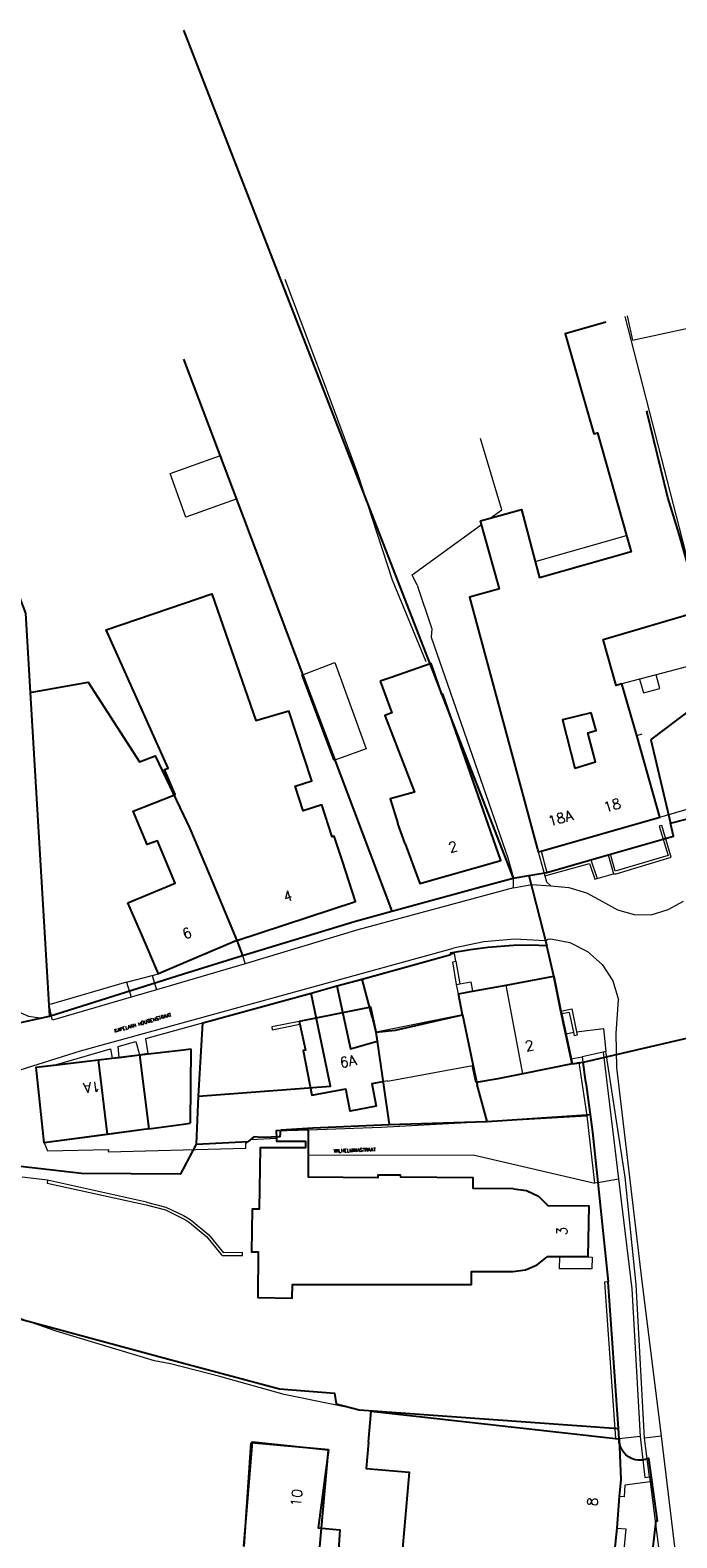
# Model space of a CAD drawing. Header units: metres. Extents: x 190798 to 192239, y 307689 to 310000.
# Tile 106 of 107: x 191982 to 192058, y 309752 to 309929. Entities that reach past the tile are written whole.
import ezdxf
from ezdxf.lldxf.tags import DXFTag

# ---------------------------------------------------------------- set-up
doc = ezdxf.new("R2010")
doc.units = ezdxf.units.M
doc.layers.add('PH-BEST-HUISNUMMERS', color=7, linetype='Continuous')
doc.layers.add('PH-BEST-KADASTRALE-GRENS', color=150, linetype='KG-KADASTRAAL-SO')
doc.layers.add('PH-BEST-KANTVERHARDING', color=253, linetype='Continuous', lineweight=9)
doc.layers.add('PH-BEST-STAATNAAM', color=2, linetype='Continuous', lineweight=9)
doc.styles.add('ROMANS', font='romans.shx')
doc.styles.get("Standard").update_dxf_attribs({"font": 'arial.ttf'})
tags = doc.linetypes.add('KG-KADASTRAAL-SO', pattern='A,5.5,-2,["K",Standard,S=1.8,R=0,X=0,Y=-0.9],-2,5.5,-2,[5,NLCS.SHX,S=0.75,R=0,X=0,Y=0],-2', length=19).pattern_tags.tags
tags[6] = DXFTag(74, 10)

msp = doc.modelspace()

# ---------------------------------------------------------------- linework, layer by layer
at = {"layer": 'PH-BEST-KADASTRALE-GRENS'}
for p, q in [((192037.23, 309863.49), (192035.1, 309871.08)), ((192041.4, 309866.74), (192041.92, 309864.79)), ((192024.44, 309853.06), (192023.15, 309852.61)), ((192053.38, 309846.24), (192051.64, 309852.32)), ((191981.95, 309851.3), (191984.2, 309813.18)), ((192056.12, 309836.61), (192053.38, 309846.24)), ((192055.06, 309845.71), (192057.35, 309835.89)), ((192026.12, 309833.48), (192025.26, 309835.88)), ((192042.13, 309832.61), (192056.12, 309836.61)), ((192057.35, 309835.89), (192060.91, 309836.82)), ((192041.79, 309832.52), (192042.13, 309832.61)), ((192038.81, 309829.42), (192040.67, 309829.73)), ((192040.67, 309829.73), (192042.81, 309830.09)), ((192040.67, 309829.73), (192042.78, 309821.44)), ((191995.08, 309822.73), (191993.45, 309826.52)), ((192020.25, 309824.36), (192024.52, 309825.53)), ((192006.94, 309820.32), (192020.25, 309824.36)), ((191997.05, 309818.13), (191995.08, 309822.73)), ((192006.28, 309822.09), (192000, 309819.4)), ((192006.28, 309822.09), (192006.94, 309820.32)), ((192043.6, 309817.88), (192042.78, 309821.44)), ((192000, 309818.14), (192006.94, 309820.32)), ((192021.03, 309817.54), (192031.47, 309820.41)), ((192031.42, 309820.58), (192031.47, 309820.41)), ((191984.2, 309813.18), (192000, 309818.14)), ((192000, 309819.4), (191997.05, 309818.13)), ((192015.02, 309815.88), (192018.06, 309816.72)), ((192018.06, 309816.72), (192021.03, 309817.54)), ((192022.23, 309813.07), (192021.03, 309817.54)), ((192034.03, 309816.09), (192038.01, 309816.83)), ((192038.01, 309816.83), (192043.6, 309817.88)), ((192002.28, 309812.37), (192015.02, 309815.88)), ((192032.38, 309815.78), (192034.03, 309816.09)), ((192032.87, 309813.32), (192032.38, 309815.78)), ((191969.55, 309809.95), (191984.2, 309813.18)), ((192022.23, 309813.07), (192022.65, 309811.29)), ((192024.95, 309811.51), (192032.87, 309813.32)), ((192032.87, 309813.32), (192034.59, 309805.08)), ((192044.45, 309813.77), (192044.52, 309813.43)), ((192044.52, 309813.43), (192045.02, 309811.08)), ((192001.75, 309803.73), (192002.28, 309812.37)), ((192013.62, 309812.55), (192013.69, 309812.22)), ((192022.65, 309811.29), (192024.95, 309811.51)), ((192022.65, 309811.29), (192022.79, 309810.23)), ((192045.02, 309811.08), (192045.64, 309808.13)), ((192047.26, 309807.79), (192061.8, 309811.16)), ((191994.83, 309808.59), (192000, 309809.21)), ((192000, 309809.21), (192000.84, 309809.31)), ((192000.84, 309809.31), (192000.8, 309800.54)), ((192022.79, 309810.23), (192024.24, 309800.4)), ((191982.64, 309807.14), (191989.97, 309808.01)), ((191984.77, 309807.39), (191991.59, 309808.21)), ((191989.97, 309808.01), (191994.83, 309808.59)), ((191991.06, 309799.24), (191989.97, 309808.01)), ((191991.59, 309808.21), (191992.43, 309808.31)), ((191992.43, 309808.31), (191994.83, 309808.59)), ((192034.48, 309805.35), (192034.03, 309807.33)), ((192045.76, 309807.55), (192039.95, 309806.38)), ((192045.64, 309808.13), (192045.76, 309807.55)), ((192045.76, 309807.55), (192046.61, 309807.68)), ((192046.61, 309807.68), (192047.04, 309807.75)), ((192047.04, 309807.75), (192047.26, 309807.79)), ((192022.17, 309805.22), (192023.49, 309805.48)), ((192037.01, 309805.79), (192034.48, 309805.35)), ((192039.95, 309806.38), (192037.01, 309805.79)), ((192001.54, 309798.1), (192001.75, 309803.73)), ((192035.78, 309800.76), (192034.59, 309805.08)), ((192047.41, 309805.08), (192047.74, 309802.71)), ((192047.74, 309802.71), (192047.9, 309801.56)), ((191995.93, 309799.89), (192000, 309800.44)), ((192000, 309800.44), (192000.8, 309800.54)), ((192015.21, 309799.99), (192024.24, 309800.4)), ((192024.24, 309800.4), (192035.64, 309800.75)), ((192035.64, 309800.75), (192035.78, 309800.76)), ((192035.78, 309800.76), (192047.52, 309801.53)), ((192047.52, 309801.53), (192047.9, 309801.56)), ((191995.93, 309799.89), (191991.06, 309799.24)), ((192001.54, 309798.1), (192007.62, 309798.39)), ((192008.27, 309798.93), (192007.62, 309798.39)), ((192009.27, 309798.85), (192008.27, 309798.93)), ((192011.38, 309798.95), (192009.27, 309798.85)), ((192011.38, 309798.95), (192011.46, 309799.76)), ((192011.46, 309799.76), (192015.21, 309799.99)), ((192014.73, 309796.78), (192014.73, 309799.78)), ((192000, 309795.19), (192001.54, 309798.1)), ((192048.79, 309793.56), (192050.02, 309781.86)), ((192044.33, 309784.8), (192042.85, 309784.8)), ((192047.61, 309784.8), (192044.33, 309784.8)), ((191960, 309783.06), (192000, 309772.29)), ((192051.22, 309764.57), (192050.02, 309781.86)), ((192007.15, 309750.68), (192007.96, 309762.89)), ((192050.89, 309763.41), (192051.3, 309763.36)), ((192051.3, 309763.36), (192051.22, 309764.57)), ((192051.33, 309756.59), (192051.02, 309752.86)), ((192051.02, 309752.86), (192050.54, 309747.94))]:
    msp.add_line(p, q, dxfattribs=at)
at = {"layer": 'PH-BEST-KADASTRALE-GRENS', "ltscale": 0.2, "flags": 128}
for points in [[(192000, 309929.33), (192020.29, 309877.1), (192038.81, 309829.42)], [(192049.75, 309894.93), (192044.95, 309893.54), (192046.22, 309889.14), (192046.82, 309886.97), (192048.33, 309881.76), (192048.75, 309881.89), (192052.19, 309869.79)], [(191969.41, 309891.89), (191981.39, 309860.64), (191981.95, 309851.3)], [(192000, 309890.58), (192007.06, 309871.88), (192024.52, 309825.53)], [(192060.95, 309860.92), (192058.37, 309869.95), (192057.03, 309874.28), (192054.56, 309884.39), (192054.68, 309884.42)], [(192035.1, 309871.08), (192034.98, 309871.51), (192036.12, 309871.83)], [(192036.12, 309871.83), (192039.79, 309872.85), (192041.4, 309866.74)], [(192052.19, 309869.79), (192052.74, 309867.85), (192041.92, 309864.79)], [(192000, 309861.78), (192003.32, 309862.91), (192008.51, 309848.01), (192012.42, 309849.13)], [(192037.23, 309863.49), (192033.68, 309862.52), (192041.79, 309832.52)], [(191998.87, 309839.21), (191999.02, 309839.27), (191997.74, 309842.23), (191998.17, 309842.38), (191990.9, 309858.69), (192000, 309861.78)], [(192051.64, 309852.32), (192050.96, 309852.13), (192049.42, 309857.55), (192060.61, 309860.83)], [(192026.12, 309833.48), (192027.85, 309828.79), (192037.38, 309831.5), (192030.54, 309851.08), (192030.44, 309851.05), (192029.15, 309854.72), (192024.44, 309853.06)], [(192055.06, 309845.71), (192061.95, 309850.96), (192061.48, 309854.44)], [(191981.95, 309851.3), (191988.76, 309852.5), (191994.81, 309843.11), (191996.66, 309843.85), (192000, 309836.83)], [(192023.15, 309852.61), (192024.52, 309848.9), (192023.71, 309848.6), (192027.22, 309839.57), (192024.32, 309838.78), (192025.26, 309835.88)], [(192018.71, 309831.41), (192017.74, 309834.38), (192017.5, 309834.3), (192016.27, 309838.06), (192014.11, 309837.35), (192013.16, 309840.26), (192015.11, 309840.9), (192012.42, 309849.13)], [(192048.02, 309848.9), (192044.65, 309848.06), (192046.08, 309842.39), (192048.54, 309843.14), (192047.64, 309846.55), (192048.61, 309846.82), (192048.02, 309848.9)], [(191993.45, 309826.52), (191999.02, 309828.84), (191996.92, 309833.8), (191995.71, 309833.39), (191994.07, 309837.32), (191998.87, 309839.21)], [(192000, 309836.83), (192000.74, 309835.26), (192003.03, 309829.88), (192006.28, 309822.09)], [(192042.81, 309830.09), (192050.02, 309832.16), (192057.7, 309834.37), (192057.35, 309835.89)], [(192006.28, 309822.09), (192020.26, 309826.66), (192018.71, 309831.41)], [(192024.52, 309825.53), (192035.03, 309828.4), (192038.81, 309829.42)], [(192042.78, 309821.44), (192040.89, 309821.54), (192038.85, 309821.48), (192035.83, 309821.25), (192033.82, 309820.99), (192031.42, 309820.58)], [(192018.06, 309816.72), (192019.68, 309809.3), (192022.79, 309810.23)], [(192043.6, 309817.88), (192043.63, 309817.88), (192044.45, 309813.77)], [(192045.76, 309807.55), (192044.45, 309813.77), (192043.6, 309817.88)], [(192001.75, 309803.73), (192017.32, 309804.92), (192015.02, 309815.88)], [(192022.67, 309811.29), (192022.08, 309814.23), (192013.62, 309812.55)], [(192013.69, 309812.22), (192014.35, 309809.16), (192014.08, 309809.1), (192015.11, 309803.84), (192019.12, 309804.62)], [(191983.57, 309798.24), (191982.64, 309807.14), (191984.77, 309807.39)], [(191994.83, 309808.59), (191995.93, 309799.89), (191983.57, 309798.24)], [(192047.04, 309807.75), (192047.32, 309805.68), (192047.41, 309805.08)], [(191991.06, 309799.24), (191983.57, 309798.24), (191982.64, 309807.14)], [(192022.17, 309805.22), (192022.7, 309802.55), (192019.64, 309801.95), (192019.12, 309804.62)], [(191946.66, 309797.8), (191962.2, 309800.33), (191967.52, 309798.05), (191975.98, 309796.05), (191987.98, 309794.66), (191999.68, 309794.6), (192000, 309795.19)], [(192047.9, 309801.56), (192048.18, 309799.51), (192048.79, 309793.56)], [(192010.95, 309798.8), (192010.96, 309798.43), (192014.37, 309798.43), (192014.37, 309797.63), (192009.01, 309797.63), (192008.9, 309790.43), (192008.1, 309790.42), (192008.02, 309785.38), (192008.79, 309785.4), (192008.74, 309780.02), (192012.79, 309779.95), (192012.82, 309781.54), (192033.93, 309781.55), (192033.93, 309783.09), (192038.78, 309783.09)], [(192014.73, 309799.78), (192010.92, 309799.64), (192010.95, 309798.8)], [(192038.86, 309792.8), (192034.13, 309792.84), (192034.12, 309794.11), (192025.58, 309794.18), (192025.57, 309794.41), (192022.87, 309794.42), (192022.87, 309794.12), (192014.73, 309794.18), (192014.73, 309796.78)], [(192038.86, 309792.8), (192040.4, 309792.63), (192041.81, 309791.96), (192042.92, 309790.87)], [(192042.92, 309790.87), (192047.73, 309790.81), (192047.61, 309784.8)], [(192038.78, 309783.09), (192040.28, 309783.27), (192041.67, 309783.85), (192042.85, 309784.8)], [(192000, 309772.29), (192011.31, 309769.24), (192017.78, 309768.74), (192017.98, 309767.48), (192020.68, 309766.79), (192051.22, 309764.57)], [(192021.79, 309762.96), (192022.11, 309766.61), (192050.89, 309763.41)], [(192007.11, 309750.68), (192008.14, 309763.03), (192017.07, 309762.07), (192015.85, 309752.89), (192018.42, 309752.66), (192017.81, 309743.45)], [(192016, 309750.2), (192017.07, 309762.07), (192007.96, 309762.89)], [(192021.79, 309762.96), (192021.52, 309759.87), (192026.58, 309759.43), (192025.51, 309747.28), (192033.15, 309746.62), (192033.12, 309745.72), (192050.26, 309745.03)], [(192051.3, 309763.36), (192051.5, 309758.59), (192051.33, 309756.59)], [(192054.81, 309761.08), (192054.42, 309760.93), (192054.01, 309760.85), (192053.59, 309760.84), (192053.18, 309760.91), (192052.78, 309761.04), (192052.42, 309761.24), (192052.09, 309761.49), (192051.81, 309761.8), (192051.58, 309762.15), (192051.42, 309762.54), (192051.33, 309762.95), (192051.3, 309763.36)], [(192054.62, 309744.5), (192055.66, 309753.7), (192055.82, 309753.72), (192054.81, 309761.08)]]:
    msp.add_lwpolyline(points, dxfattribs=at)
at = {"layer": 'PH-BEST-KANTVERHARDING', "color": 8}
for p, q in [((192037.23, 309863.49), (192035.1, 309871.08)), ((192041.4, 309866.74), (192052.19, 309869.79)), ((192041.4, 309866.74), (192041.92, 309864.79)), ((192061.47, 309854.92), (192055.66, 309853.38)), ((192024.44, 309853.06), (192023.15, 309852.61)), ((192053.71, 309852.87), (192051.64, 309852.32)), ((192053.38, 309846.24), (192051.64, 309852.32)), ((192055.66, 309853.38), (192053.71, 309852.87)), ((192053.38, 309846.24), (192054.04, 309846.42)), ((192056.12, 309836.61), (192053.38, 309846.24)), ((192056.12, 309836.61), (192061.06, 309838.07)), ((192026.12, 309833.48), (192025.26, 309835.88)), ((192042.13, 309832.61), (192056.12, 309836.61)), ((192041.79, 309832.52), (192042.13, 309832.61)), ((192041.79, 309832.52), (192042.55, 309829.68)), ((192050.02, 309832.16), (192047.99, 309831.58)), ((192050.02, 309832.16), (192050.65, 309829.93)), ((192047.99, 309831.58), (192048.73, 309829.37)), ((192038.85, 309828.28), (192038.85, 309829.43)), ((192048.73, 309829.37), (192050.65, 309829.93)), ((191995.08, 309822.73), (191993.45, 309826.52)), ((191997.05, 309818.13), (191995.08, 309822.73)), ((192006.28, 309822.09), (191997.05, 309818.13)), ((192006.28, 309822.09), (192006.94, 309820.32)), ((192043.6, 309817.88), (192042.64, 309822.04)), ((192006.94, 309820.32), (192007.27, 309819.34)), ((191993.3, 309817.16), (191996.32, 309817.94)), ((191996.32, 309817.94), (191997.05, 309818.13)), ((191996.32, 309817.94), (191996.81, 309816.27)), ((192007.27, 309819.34), (191996.81, 309816.27)), ((192032.06, 309819.63), (192032.53, 309816.98)), ((191993.3, 309817.16), (191993.82, 309815.39)), ((191996.81, 309816.27), (191993.82, 309815.39)), ((192032.17, 309816.91), (192032.53, 309816.98)), ((192032.38, 309815.78), (192032.17, 309816.91)), ((192034.03, 309816.09), (192038.01, 309816.83)), ((192038.01, 309816.83), (192043.6, 309817.88)), ((192039.95, 309806.38), (192038.01, 309816.83)), ((192032.38, 309815.78), (192034.03, 309816.09)), ((192032.87, 309813.32), (192032.38, 309815.78)), ((191984.41, 309813.19), (191984.4, 309813.22)), ((192032.87, 309813.32), (192022.67, 309811.29)), ((192044.45, 309813.77), (192044.52, 309813.43)), ((192044.52, 309813.43), (192045.02, 309811.08)), ((192013.62, 309812.55), (192013.69, 309812.22)), ((192022.67, 309811.29), (192023.49, 309805.48)), ((192045.02, 309811.08), (192045.96, 309811.26)), ((192045.02, 309811.08), (192045.64, 309808.13)), ((191984.77, 309807.39), (191991.59, 309808.21)), ((191991.59, 309808.21), (191992.43, 309808.31)), ((191992.43, 309808.31), (191994.83, 309808.59)), ((191995.8, 309808.76), (191994.83, 309808.59)), ((192034.48, 309805.35), (192034.03, 309807.33)), ((192045.76, 309807.55), (192039.95, 309806.38)), ((192045.64, 309808.13), (192046.95, 309808.39)), ((192045.64, 309808.13), (192045.76, 309807.55)), ((192049.44, 309808.93), (192046.95, 309808.39)), ((192049.76, 309809), (192049.44, 309808.93)), ((192049.44, 309808.93), (192051.23, 309794.01)), ((192022.17, 309805.22), (192023.49, 309805.48)), ((192037.01, 309805.79), (192034.48, 309805.35)), ((192039.95, 309806.38), (192037.01, 309805.79)), ((192037.91, 309800.86), (192035.51, 309800.75)), ((192037.91, 309800.86), (192047.53, 309801.42)), ((192048.44, 309793.5), (192047.53, 309801.42)), ((192014.73, 309796.78), (192014.73, 309799.78)), ((191983.98, 309793.84), (191981, 309794.21)), ((191995.65, 309791.26), (191983.98, 309793.84)), ((192048.79, 309793.56), (192048.44, 309793.5)), ((192048.79, 309793.56), (192051.23, 309794.01)), ((192044.33, 309784.8), (192042.85, 309784.8)), ((192047.61, 309784.8), (192044.33, 309784.8)), ((192007.15, 309750.68), (192007.96, 309762.89)), ((192050.89, 309763.41), (192051.3, 309763.36)), ((192053.77, 309763.65), (192051.3, 309763.36)), ((192056.28, 309763.68), (192054.3, 309763.46)), ((192054.89, 309758.87), (192054.3, 309763.46)), ((192058.07, 309749.05), (192056.28, 309763.68)), ((192054.89, 309758.87), (192054.98, 309758.29)), ((192054.98, 309758.29), (192056.5, 309746.27)), ((192051.33, 309756.59), (192051.02, 309752.86)), ((192051.02, 309752.86), (192050.54, 309747.94))]:
    msp.add_line(p, q, dxfattribs=at)
for points in [[(192028.58, 309854.92), (192024.6, 309864.52), (192020.52, 309877.05), (192016.62, 309887.66), (192011.96, 309899.97)], [(192049.75, 309894.93), (192044.95, 309893.54), (192046.22, 309889.14), (192046.82, 309886.97), (192048.33, 309881.76), (192048.75, 309881.89), (192052.19, 309869.79)], [(192060.84, 309859.87), (192060.75, 309860.87), (192060.95, 309860.92), (192052, 309895.58)], [(192052.27, 309895.66), (192052.89, 309892.79), (192059.94, 309894.34), (192061.95, 309885.1), (192059.27, 309884.49), (192061.39, 309876.84), (192066.55, 309878.07), (192069.61, 309865.33), (192064.67, 309864.29), (192065.49, 309861.16), (192060.84, 309859.87)], [(192036.12, 309871.83), (192037.48, 309872.81), (192034.99, 309881.21)], [(192006.21, 309874.07), (192000.28, 309871.95), (191998.42, 309877.1), (192004.34, 309879.22), (192006.21, 309874.07)], [(192035.1, 309871.08), (192034.98, 309871.51), (192036.12, 309871.83)], [(192036.12, 309871.83), (192039.79, 309872.85), (192041.4, 309866.74)], [(192027.51, 309863.94), (192026.93, 309865.16), (192035.1, 309871.08)], [(192052.19, 309869.79), (192052.74, 309867.85), (192041.92, 309864.79)], [(191998.87, 309839.21), (191999.02, 309839.27), (191997.74, 309842.23), (191998.17, 309842.38), (191990.9, 309858.69), (192003.32, 309862.91), (192008.51, 309848.01), (192012.42, 309849.13)], [(192027.51, 309863.94), (192029.26, 309858.8), (192029.15, 309857.81), (192038.2, 309831.8), (192038.85, 309829.43)], [(192037.23, 309863.49), (192033.68, 309862.52), (192041.79, 309832.52)], [(192051.64, 309852.32), (192050.96, 309852.13), (192049.42, 309857.55), (192060.61, 309860.83)], [(192013.94, 309853.32), (192017.82, 309854.82), (192021.51, 309844.65), (192017.7, 309843.28), (192013.94, 309853.32)], [(192026.12, 309833.48), (192027.85, 309828.79), (192037.38, 309831.5), (192030.54, 309851.08), (192030.44, 309851.05), (192029.15, 309854.72), (192024.44, 309853.06)], [(192057.69, 309847.71), (192061.95, 309850.96), (192061.47, 309854.92)], [(192023.15, 309852.61), (192024.52, 309848.9), (192023.71, 309848.6), (192027.22, 309839.57), (192024.32, 309838.78), (192025.26, 309835.88)], [(192053.71, 309852.87), (192054.18, 309851.25), (192056.12, 309851.75), (192055.66, 309853.38)], [(192018.71, 309831.41), (192017.74, 309834.38), (192017.5, 309834.3), (192016.27, 309838.06), (192014.11, 309837.35), (192013.16, 309840.26), (192015.11, 309840.9), (192012.42, 309849.13)], [(192048.02, 309848.9), (192044.65, 309848.06), (192046.08, 309842.39), (192048.54, 309843.14), (192047.64, 309846.55), (192048.61, 309846.82), (192048.02, 309848.9)], [(191993.45, 309826.52), (191999.02, 309828.84), (191996.92, 309833.8), (191995.71, 309833.39), (191994.07, 309837.32), (191998.87, 309839.21)], [(191998.87, 309839.21), (192000.74, 309835.26), (192006.28, 309822.09)], [(192050.65, 309829.93), (192050.94, 309829.95), (192057.43, 309831.88), (192056.32, 309835.62), (192056.04, 309835.54), (192057.07, 309832.08), (192050.86, 309830.23), (192050.3, 309832.24), (192050.02, 309832.16)], [(192042.13, 309832.61), (192042.81, 309830.09), (192047.99, 309831.58)], [(192006.28, 309822.09), (192020.26, 309826.66), (192018.71, 309831.41)], [(192042.55, 309829.68), (192047.83, 309831.13), (192048.44, 309829.29), (192048.73, 309829.37)], [(192038.85, 309829.43), (192035.03, 309828.4), (192020.25, 309824.36), (192006.94, 309820.32)], [(192038.85, 309828.28), (192041.04, 309828.67), (192043.26, 309828.53)], [(192042.55, 309829.68), (192042.74, 309829), (192043.26, 309828.53)], [(192038.85, 309828.28), (192020.54, 309823.34), (192007.27, 309819.34)], [(192043.26, 309828.53), (192045.39, 309828.31), (192047.45, 309827.69), (192049.35, 309826.69)], [(192049.35, 309826.69), (192051.11, 309825.69), (192053.07, 309825.14), (192055.1, 309825.09)], [(192055.1, 309825.09), (192057.08, 309825.71), (192058.89, 309826.72)], [(192042.64, 309822.04), (192039, 309822.22), (192035.37, 309821.93), (192031.8, 309821.17)], [(192042.64, 309822.04), (192042.92, 309822.22), (192043.25, 309822.28)], [(192043.25, 309822.28), (192045.52, 309821.83), (192047.59, 309820.8), (192049.31, 309819.26), (192050.56, 309817.31), (192051.24, 309815.1)], [(191978.06, 309806.07), (191980.02, 309806.62), (191987.85, 309809.09), (192031.8, 309821.17)], [(192032.06, 309819.63), (192031.9, 309820.54), (191995.53, 309810.51), (191995.8, 309808.76)], [(192032.17, 309816.91), (192031.71, 309819.57), (192032.06, 309819.63)], [(191993.3, 309817.16), (191984.12, 309814.49), (191984.4, 309813.22)], [(192032.53, 309816.98), (192033.83, 309817.22), (192034.03, 309816.09)], [(192043.6, 309817.88), (192043.63, 309817.88), (192044.45, 309813.77)], [(191993.82, 309815.39), (191984.56, 309812.68), (191984.41, 309813.19)], [(192051.03, 309807.11), (192050.95, 309811.11), (192051.24, 309815.1)], [(191980.5, 309813.72), (191981.73, 309813.16), (191983.07, 309812.98), (191984.41, 309813.19)], [(192022.67, 309811.29), (192022.08, 309814.23), (192013.62, 309812.55)], [(192032.87, 309813.32), (192034.12, 309807.34), (192034.03, 309807.33)], [(192044.45, 309813.77), (192045.74, 309814.02), (192046.3, 309811.31)], [(192045.96, 309811.26), (192045.47, 309813.61), (192044.52, 309813.43)], [(192013.62, 309812.55), (192010.39, 309811.9), (192010.43, 309811.57), (192013.69, 309812.22)], [(192013.69, 309812.22), (192014.35, 309809.16), (192014.08, 309809.1), (192015.11, 309803.84), (192019.12, 309804.62)], [(192046.3, 309811.31), (192046.38, 309810.93), (192046.04, 309810.86), (192045.96, 309811.26)], [(192046.3, 309811.31), (192049.47, 309811.69), (192049.76, 309809)], [(191984.77, 309807.39), (191991.4, 309809.31), (191991.59, 309808.21)], [(191992.43, 309808.31), (191992.29, 309809.57), (191994.38, 309810.17), (191994.83, 309808.59)], [(191983.57, 309798.24), (191982.64, 309807.14), (191984.77, 309807.39)], [(191994.83, 309808.59), (191995.93, 309799.89), (191983.57, 309798.24)], [(192023.49, 309805.48), (192024, 309805.58), (192024.02, 309805.5), (192034.03, 309807.33)], [(192047.53, 309801.42), (192046.61, 309807.7), (192045.76, 309807.55)], [(192046.95, 309808.39), (192047.32, 309805.68), (192048.18, 309799.51), (192048.79, 309793.56)], [(192054.3, 309763.46), (192053.31, 309781.55), (192052.03, 309794.2), (192049.76, 309809)], [(192056.28, 309763.68), (192053.99, 309782.27), (192051.03, 309807.11)], [(192022.17, 309805.22), (192022.7, 309802.55), (192019.64, 309801.95), (192019.12, 309804.62)], [(192014.73, 309799.78), (192023.29, 309800.09), (192035.51, 309800.75)], [(191983.57, 309798.24), (191983.98, 309797.31), (191991.15, 309797.46), (191991.14, 309797.17), (192007.32, 309797.61), (192007.32, 309798.18), (192007.94, 309798.62), (192010.95, 309798.8)], [(192010.95, 309798.8), (192010.96, 309798.43), (192014.37, 309798.43), (192014.37, 309797.63), (192009.01, 309797.63), (192008.9, 309790.43), (192008.1, 309790.42), (192008.02, 309785.38), (192008.79, 309785.4), (192008.74, 309780.02), (192012.79, 309779.95), (192012.82, 309781.54), (192033.93, 309781.55), (192033.93, 309783.09), (192038.78, 309783.09)], [(192014.73, 309799.78), (192010.92, 309799.64), (192010.95, 309798.8)], [(192014.73, 309796.78), (192034.1, 309796.81), (192048.44, 309793.5)], [(192038.86, 309792.8), (192034.13, 309792.84), (192034.12, 309794.11), (192025.58, 309794.18), (192025.57, 309794.41), (192022.87, 309794.42), (192022.87, 309794.12), (192014.73, 309794.18), (192014.73, 309796.78)], [(191983.98, 309793.84), (191983.92, 309793.49), (191995.6, 309790.95)], [(192051.23, 309794.01), (192052.79, 309781.02), (192053.77, 309763.65)], [(191995.65, 309791.26), (191997.9, 309790.66), (192000, 309789.67)], [(192038.86, 309792.8), (192040.4, 309792.63), (192041.81, 309791.96), (192042.92, 309790.87)], [(191995.6, 309790.95), (191997.87, 309790.33), (192000, 309789.3)], [(192000, 309789.67), (192000.45, 309789.4), (192000.88, 309789.11)], [(192042.92, 309790.87), (192047.73, 309790.81), (192047.61, 309784.8)], [(192000, 309789.3), (192000.36, 309789.08), (192000.7, 309788.85)], [(192000.7, 309788.85), (192002.75, 309787.16), (192004.44, 309785.1)], [(192000.88, 309789.11), (192002.98, 309787.39), (192004.7, 309785.28)], [(192004.44, 309785.1), (192004.49, 309785.03), (192004.54, 309784.95)], [(192004.54, 309784.95), (192006.96, 309784.98), (192006.94, 309785.32), (192004.7, 309785.28)], [(192038.78, 309783.09), (192040.28, 309783.27), (192041.67, 309783.85), (192042.85, 309784.8)], [(192047.61, 309784.8), (192048.12, 309784.76), (192048.1, 309783.39), (192044.3, 309783.39), (192044.33, 309784.8)], [(192020.68, 309766.79), (192011.87, 309768.58), (192004.28, 309770.69), (191998.47, 309772.22), (191996.56, 309772.54), (191985, 309776.06), (191975.82, 309779.26), (191967.67, 309781.08), (191960.06, 309783.43)], [(192051.3, 309763.36), (192050.02, 309781.86), (192049.6, 309781.84), (192050.89, 309763.41)], [(192021.79, 309762.96), (192022.11, 309766.61), (192050.89, 309763.41)], [(192016, 309750.2), (192017.07, 309762.07), (192007.96, 309762.89)], [(192021.79, 309762.96), (192021.52, 309759.87), (192026.58, 309759.43), (192025.51, 309747.28), (192033.15, 309746.62), (192033.12, 309745.72), (192050.26, 309745.03)], [(192051.3, 309763.36), (192051.5, 309758.59), (192051.33, 309756.59)], [(192053.77, 309763.65), (192054.32, 309758.8), (192054.89, 309758.87)], [(192054.98, 309758.29), (192051.97, 309757.91), (192051.91, 309756.54), (192051.33, 309756.59)], [(192051.02, 309752.86), (192052.09, 309752.78), (192051.64, 309747.8), (192050.54, 309747.94)]]:
    msp.add_lwpolyline(points, dxfattribs=at)

# ---------------------------------------------------------------- texts
at = {"layer": 'PH-BEST-HUISNUMMERS', "style": 'ROMANS'}
for s, rotation, p in [('18', 15.969, (192049.66, 309837.15)), ('18A', 15.969, (192043.11, 309835.49)), ('2', 15.8431, (192031.4, 309832.4)), ('4', 18.1268, (192011.97, 309826.58)), ('6', 23.2061, (192000.17, 309822.19)), ('2', 11.3661, (192040.36, 309809.01)), ('6A', 11.0739, (192018.53, 309807.06)), ('1A', 186.7768, (191990.12, 309805.51)), ('3', 88.8542, (192045.16, 309787.31)), ('10', 83.5143, (192013.79, 309755.34)), ('8', 85.2411, (192048.72, 309755.39))]:
    msp.add_text(s, height=1.2, rotation=rotation, dxfattribs=at).set_placement(p)
at = {"layer": 'PH-BEST-STAATNAAM', "style": 'ROMANS'}
for s, rotation, p in [('KAPELAAN HOUBENSTRAAT', 16.3152, (191991.9, 309811.21)), ('WILHELMINASTRAAT', 2.0638, (192017.7, 309797.08))]:
    msp.add_text(s, height=0.4, rotation=rotation, dxfattribs=at).set_placement(p)

doc.saveas('drawing.dxf')
